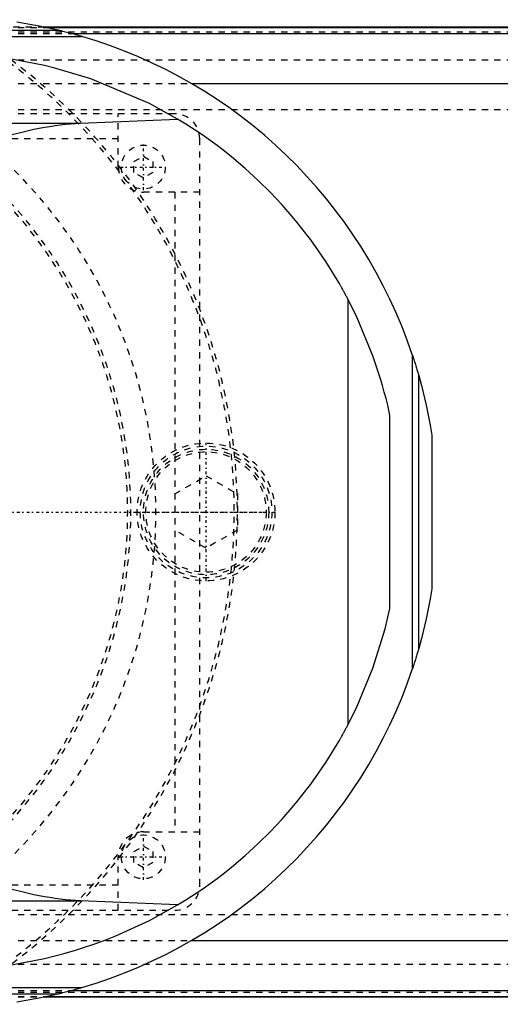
# Model space of a CAD drawing. Extents: x -906 to 186, y -120 to 120.
# Tile 11 of 16: x -395 to -318, y -78 to 79. Entities that reach past the tile are written whole.
import ezdxf

# ---------------------------------------------------------------- set-up
doc = ezdxf.new("R2010")
doc.units = 0
doc.linetypes.add('CENTER', pattern=[1.5, 0.45, -0.5, 0.05, -0.5])
doc.linetypes.add('DASHED', pattern=[2, 1, -1])
for name, color, linetype in [('AM_0', 7, 'CONTINUOUS'), ('AM_3', 7, 'DASHED'), ('AM_7', 7, 'CENTER')]:
    doc.layers.add(name, color=color, linetype=linetype)

msp = doc.modelspace()

# ---------------------------------------------------------------- linework, layer by layer
at = {"layer": 'AM_0', "color": 7, "linetype": 'CONTINUOUS'}
for p, q in [((75, 77.32), (-390.79, 77.32)), ((-390.6, 77.28), (75, 77.28)), ((-625.92, 75.83), (-384.85, 75.83)), ((-604.88, 76.83), (-388.61, 76.83)), ((-386.5, 76.29), (75, 76.29)), ((-367.3, 68.3), (75, 68.3)), ((-516.57, 61.98), (-385.05, 61.98)), ((-385.05, 61.98), (-369.53, 62.65)), ((-342.34, -33.89), (-342.34, 33.89)), ((-332.05, -24.97), (-332.05, 24.97)), ((-331.05, -21.74), (-331.05, 21.74)), ((-335.65, -15.41), (-335.65, 15.41)), ((-328.96, 12.26), (-328.96, -12.26)), ((-516.57, -61.98), (-385.05, -61.98)), ((-369.53, -62.65), (-385.05, -61.98)), ((-367.3, -68.3), (75, -68.3)), ((-625.92, -75.83), (-384.85, -75.83)), ((-604.88, -76.83), (-388.61, -76.83)), ((-386.5, -76.29), (75, -76.29)), ((-390.79, -77.32), (75, -77.32)), ((-390.6, -77.28), (75, -77.28))]:
    msp.add_line(p, q, dxfattribs=at)
for points in [[(-388.61, 76.83, 0), (-391.63, 77.49, 0), (-395.19, 78.11, 0)], [(-384.85, 75.83, 0), (-384.95, 75.86, 0), (-385.17, 75.92, 0), (-385.38, 75.99, 0), (-385.5, 76.02, 0), (-385.61, 76.05, 0), (-385.83, 76.11, 0), (-386.06, 76.17, 0), (-386.29, 76.24, 0), (-386.51, 76.3, 0), (-386.74, 76.36, 0), (-386.85, 76.39, 0), (-386.97, 76.42, 0), (-387.19, 76.48, 0), (-387.41, 76.53, 0), (-387.62, 76.59, 0), (-387.83, 76.64, 0), (-387.94, 76.67, 0), (-387.98, 76.68, 0), (-388.01, 76.68, 0), (-388.03, 76.69, 0), (-388.04, 76.69, 0), (-388.08, 76.7, 0), (-388.11, 76.71, 0), (-388.13, 76.71, 0), (-388.15, 76.72, 0), (-388.18, 76.73, 0), (-388.21, 76.73, 0), (-388.23, 76.74, 0), (-388.25, 76.74, 0), (-388.28, 76.75, 0), (-388.31, 76.76, 0), (-388.35, 76.77, 0), (-388.38, 76.77, 0), (-388.41, 76.78, 0), (-388.42, 76.79, 0), (-388.44, 76.79, 0), (-388.47, 76.8, 0), (-388.49, 76.8, 0), (-388.52, 76.81, 0), (-388.53, 76.81, 0), (-388.54, 76.81, 0), (-388.54, 76.81, 0), (-388.54, 76.81, 0), (-388.54, 76.81, 0), (-388.55, 76.81, 0), (-388.55, 76.82, 0), (-388.55, 76.82, 0), (-388.56, 76.82, 0), (-388.56, 76.82, 0), (-388.56, 76.82, 0), (-388.57, 76.82, 0), (-388.57, 76.82, 0), (-388.57, 76.82, 0), (-388.57, 76.82, 0), (-388.58, 76.82, 0), (-388.58, 76.82, 0), (-388.58, 76.82, 0), (-388.58, 76.82, 0), (-388.58, 76.82, 0), (-388.59, 76.82, 0), (-388.59, 76.82, 0), (-388.59, 76.83, 0), (-388.59, 76.83, 0), (-388.6, 76.83, 0), (-388.6, 76.83, 0), (-388.6, 76.83, 0), (-388.6, 76.83, 0), (-388.6, 76.83, 0), (-388.6, 76.83, 0), (-388.6, 76.83, 0), (-388.61, 76.83, 0), (-388.61, 76.83, 0), (-388.61, 76.83, 0), (-388.61, 76.83, 0), (-388.61, 76.83, 0), (-388.61, 76.83, 0)], [(-369.53, 62.65, 0), (-374, 65.12, 0), (-383.41, 69.08, 0), (-389.13, 70.78, 0), (-390.78, 71.18, 0), (-392.45, 71.53, 0), (-393.28, 71.7, 0), (-394.12, 71.85, 0), (-395.8, 72.14, 0), (-397.49, 72.38, 0), (-398.33, 72.48, 0)], [(-395.93, 60.17, 0), (-394.2, 60.62, 0), (-392.47, 61.02, 0), (-390.77, 61.35, 0), (-389.92, 61.49, 0), (-389.09, 61.62, 0), (-387.44, 61.82, 0), (-385.83, 61.95, 0), (-385.05, 61.98, 0)], [(-342.34, 33.89, 0), (-342.36, 33.92, 0), (-342.4, 34, 0), (-342.45, 34.09, 0), (-342.47, 34.14, 0), (-342.5, 34.19, 0), (-342.56, 34.29, 0), (-342.62, 34.4, 0), (-342.68, 34.52, 0), (-342.75, 34.65, 0), (-342.82, 34.79, 0), (-342.86, 34.86, 0), (-342.9, 34.93, 0), (-342.98, 35.08, 0), (-343.07, 35.23, 0), (-343.16, 35.4, 0), (-343.25, 35.57, 0), (-343.35, 35.74, 0), (-343.4, 35.83, 0), (-343.45, 35.93, 0), (-343.56, 36.12, 0), (-343.67, 36.31, 0), (-343.73, 36.41, 0), (-344.09, 37.04, 0), (-344.93, 38.42, 0), (-345.91, 39.96, 0), (-347.03, 41.63, 0), (-348.3, 43.39, 0), (-349.7, 45.23, 0), (-350.45, 46.16, 0), (-351.24, 47.11, 0), (-352.91, 49.03, 0), (-354.72, 50.95, 0), (-356.67, 52.87, 0), (-358.74, 54.77, 0), (-360.93, 56.63, 0), (-362.07, 57.54, 0), (-363.25, 58.43, 0), (-365.68, 60.18, 0), (-368.22, 61.85, 0), (-369.53, 62.65, 0)], [(-335.65, 15.41, 0), (-335.76, 15.95, 0), (-336.01, 17.01, 0), (-336.27, 18.08, 0), (-336.41, 18.61, 0), (-336.55, 19.13, 0), (-336.85, 20.19, 0), (-337.16, 21.24, 0), (-338.37, 24.88, 0), (-340.88, 30.94, 0), (-342.34, 33.89, 0)], [(-332.05, 24.97, 0), (-332.02, 24.88, 0), (-331.96, 24.69, 0), (-331.89, 24.5, 0), (-331.86, 24.4, 0), (-331.83, 24.3, 0), (-331.77, 24.11, 0), (-331.71, 23.91, 0), (-331.64, 23.71, 0), (-331.58, 23.51, 0), (-331.52, 23.32, 0), (-331.49, 23.22, 0), (-331.46, 23.12, 0), (-331.4, 22.93, 0), (-331.34, 22.74, 0), (-331.29, 22.56, 0), (-331.24, 22.38, 0), (-331.21, 22.28, 0), (-331.2, 22.26, 0), (-331.19, 22.23, 0), (-331.19, 22.21, 0), (-331.18, 22.2, 0), (-331.17, 22.17, 0), (-331.17, 22.14, 0), (-331.16, 22.12, 0), (-331.16, 22.11, 0), (-331.15, 22.08, 0), (-331.14, 22.05, 0), (-331.14, 22.04, 0), (-331.13, 22.02, 0), (-331.12, 22, 0), (-331.12, 21.97, 0), (-331.11, 21.94, 0), (-331.1, 21.92, 0), (-331.09, 21.89, 0), (-331.09, 21.88, 0), (-331.09, 21.87, 0), (-331.08, 21.85, 0), (-331.08, 21.83, 0), (-331.07, 21.81, 0), (-331.07, 21.8, 0), (-331.07, 21.79, 0), (-331.06, 21.79, 0), (-331.06, 21.79, 0), (-331.06, 21.79, 0), (-331.06, 21.78, 0), (-331.06, 21.78, 0), (-331.06, 21.78, 0), (-331.06, 21.78, 0), (-331.06, 21.77, 0), (-331.06, 21.77, 0), (-331.06, 21.77, 0), (-331.06, 21.77, 0), (-331.06, 21.77, 0), (-331.06, 21.77, 0), (-331.06, 21.76, 0), (-331.06, 21.76, 0), (-331.06, 21.76, 0), (-331.06, 21.76, 0), (-331.06, 21.76, 0), (-331.05, 21.76, 0), (-331.05, 21.75, 0), (-331.05, 21.75, 0), (-331.05, 21.75, 0), (-331.05, 21.75, 0), (-331.05, 21.75, 0), (-331.05, 21.75, 0), (-331.05, 21.75, 0), (-331.05, 21.75, 0), (-331.05, 21.74, 0), (-331.05, 21.74, 0), (-331.05, 21.74, 0), (-331.05, 21.74, 0), (-331.05, 21.74, 0), (-331.05, 21.74, 0), (-331.05, 21.74, 0), (-331.05, 21.74, 0)], [(-331.05, 21.74, 0), (-330.62, 20.18, 0), (-329.86, 17.03, 0), (-329.23, 13.86, 0), (-328.96, 12.26, 0)], [(-328.96, -12.26, 0), (-329.23, -13.86, 0), (-329.86, -17.03, 0), (-330.62, -20.18, 0), (-331.05, -21.74, 0)], [(-342.34, -33.89, 0), (-340.88, -30.94, 0), (-338.37, -24.88, 0), (-336.41, -18.61, 0), (-335.65, -15.41, 0)], [(-331.05, -21.74, 0), (-331.05, -21.74, 0), (-331.05, -21.74, 0), (-331.05, -21.74, 0), (-331.05, -21.74, 0), (-331.05, -21.74, 0), (-331.05, -21.74, 0), (-331.05, -21.74, 0), (-331.05, -21.75, 0), (-331.05, -21.75, 0), (-331.05, -21.75, 0), (-331.05, -21.75, 0), (-331.05, -21.75, 0), (-331.05, -21.75, 0), (-331.05, -21.75, 0), (-331.05, -21.75, 0), (-331.05, -21.76, 0), (-331.06, -21.76, 0), (-331.06, -21.76, 0), (-331.06, -21.76, 0), (-331.06, -21.76, 0), (-331.06, -21.76, 0), (-331.06, -21.77, 0), (-331.06, -21.77, 0), (-331.06, -21.77, 0), (-331.06, -21.77, 0), (-331.06, -21.77, 0), (-331.06, -21.77, 0), (-331.06, -21.78, 0), (-331.06, -21.78, 0), (-331.06, -21.78, 0), (-331.06, -21.78, 0), (-331.06, -21.79, 0), (-331.06, -21.79, 0), (-331.06, -21.79, 0), (-331.07, -21.79, 0), (-331.07, -21.8, 0), (-331.07, -21.81, 0), (-331.08, -21.83, 0), (-331.08, -21.85, 0), (-331.09, -21.87, 0), (-331.09, -21.88, 0), (-331.09, -21.89, 0), (-331.1, -21.92, 0), (-331.11, -21.94, 0), (-331.12, -21.97, 0), (-331.12, -22, 0), (-331.13, -22.02, 0), (-331.14, -22.04, 0), (-331.14, -22.05, 0), (-331.15, -22.08, 0), (-331.16, -22.11, 0), (-331.16, -22.12, 0), (-331.17, -22.14, 0), (-331.17, -22.17, 0), (-331.18, -22.2, 0), (-331.19, -22.21, 0), (-331.19, -22.23, 0), (-331.2, -22.26, 0), (-331.21, -22.28, 0), (-331.24, -22.38, 0), (-331.29, -22.56, 0), (-331.34, -22.74, 0), (-331.4, -22.93, 0), (-331.46, -23.12, 0), (-331.49, -23.22, 0), (-331.52, -23.32, 0), (-331.58, -23.51, 0), (-331.64, -23.71, 0), (-331.71, -23.91, 0), (-331.77, -24.11, 0), (-331.83, -24.3, 0), (-331.86, -24.4, 0), (-331.89, -24.5, 0), (-331.96, -24.69, 0), (-332.02, -24.88, 0), (-332.05, -24.97, 0)], [(-369.53, -62.65, 0), (-368.22, -61.85, 0), (-365.68, -60.18, 0), (-363.25, -58.43, 0), (-362.07, -57.54, 0), (-360.93, -56.63, 0), (-358.74, -54.77, 0), (-356.67, -52.87, 0), (-354.72, -50.95, 0), (-352.91, -49.03, 0), (-351.24, -47.11, 0), (-350.45, -46.16, 0), (-349.7, -45.23, 0), (-348.3, -43.39, 0), (-347.03, -41.63, 0), (-345.91, -39.96, 0), (-344.93, -38.42, 0), (-344.09, -37.04, 0), (-343.73, -36.41, 0), (-343.67, -36.31, 0), (-343.56, -36.12, 0), (-343.45, -35.93, 0), (-343.4, -35.83, 0), (-343.35, -35.74, 0), (-343.25, -35.57, 0), (-343.16, -35.4, 0), (-343.07, -35.23, 0), (-342.98, -35.08, 0), (-342.9, -34.93, 0), (-342.86, -34.86, 0), (-342.82, -34.79, 0), (-342.75, -34.65, 0), (-342.68, -34.52, 0), (-342.62, -34.4, 0), (-342.56, -34.29, 0), (-342.5, -34.19, 0), (-342.47, -34.14, 0), (-342.45, -34.09, 0), (-342.4, -34, 0), (-342.36, -33.92, 0), (-342.34, -33.89, 0)], [(-385.05, -61.98, 0), (-385.83, -61.95, 0), (-387.44, -61.82, 0), (-389.09, -61.62, 0), (-389.92, -61.49, 0), (-390.77, -61.35, 0), (-392.47, -61.02, 0), (-394.2, -60.62, 0), (-395.93, -60.17, 0)], [(-398.33, -72.48, 0), (-397.49, -72.38, 0), (-395.8, -72.14, 0), (-394.12, -71.85, 0), (-393.28, -71.7, 0), (-392.45, -71.53, 0), (-390.78, -71.18, 0), (-389.13, -70.78, 0), (-387.48, -70.34, 0), (-385.84, -69.87, 0), (-384.22, -69.35, 0), (-383.41, -69.08, 0), (-382.61, -68.8, 0), (-381.01, -68.22, 0), (-379.42, -67.59, 0), (-374, -65.12, 0), (-369.53, -62.65, 0)], [(-395.19, -78.11, 0), (-391.63, -77.49, 0), (-388.61, -76.83, 0)], [(-388.61, -76.83, 0), (-388.61, -76.83, 0), (-388.61, -76.83, 0), (-388.61, -76.83, 0), (-388.61, -76.83, 0), (-388.61, -76.83, 0), (-388.6, -76.83, 0), (-388.6, -76.83, 0), (-388.6, -76.83, 0), (-388.6, -76.83, 0), (-388.6, -76.83, 0), (-388.6, -76.83, 0), (-388.6, -76.83, 0), (-388.59, -76.83, 0), (-388.59, -76.83, 0), (-388.59, -76.82, 0), (-388.59, -76.82, 0), (-388.58, -76.82, 0), (-388.58, -76.82, 0), (-388.58, -76.82, 0), (-388.58, -76.82, 0), (-388.58, -76.82, 0), (-388.57, -76.82, 0), (-388.57, -76.82, 0), (-388.57, -76.82, 0), (-388.57, -76.82, 0), (-388.56, -76.82, 0), (-388.56, -76.82, 0), (-388.56, -76.82, 0), (-388.55, -76.82, 0), (-388.55, -76.82, 0), (-388.55, -76.81, 0), (-388.54, -76.81, 0), (-388.54, -76.81, 0), (-388.54, -76.81, 0), (-388.54, -76.81, 0), (-388.53, -76.81, 0), (-388.52, -76.81, 0), (-388.49, -76.8, 0), (-388.47, -76.8, 0), (-388.44, -76.79, 0), (-388.42, -76.79, 0), (-388.41, -76.78, 0), (-388.38, -76.77, 0), (-388.35, -76.77, 0), (-388.31, -76.76, 0), (-388.28, -76.75, 0), (-388.25, -76.74, 0), (-388.23, -76.74, 0), (-388.21, -76.73, 0), (-388.18, -76.73, 0), (-388.15, -76.72, 0), (-388.13, -76.71, 0), (-388.11, -76.71, 0), (-388.08, -76.7, 0), (-388.04, -76.69, 0), (-388.03, -76.69, 0), (-388.01, -76.68, 0), (-387.98, -76.68, 0), (-387.94, -76.67, 0), (-387.83, -76.64, 0), (-387.62, -76.59, 0), (-387.41, -76.53, 0), (-387.19, -76.48, 0), (-386.97, -76.42, 0), (-386.85, -76.39, 0), (-386.74, -76.36, 0), (-386.51, -76.3, 0), (-386.29, -76.24, 0), (-386.06, -76.17, 0), (-385.83, -76.11, 0), (-385.61, -76.05, 0), (-385.5, -76.02, 0), (-385.38, -75.99, 0), (-385.17, -75.92, 0), (-384.95, -75.86, 0), (-384.85, -75.83, 0)]]:
    msp.add_polyline3d(points, dxfattribs=at)
for start, end in [(18.4257, 73.7139), (286.2861, 341.5743)]:
    msp.add_arc((-407, 0), 79, start, end, dxfattribs=at)
at = {"layer": 'AM_3', "color": 6, "linetype": 'DASHED'}
for p, q in [((-390.79, 77.32), (-509, 77.32)), ((-509, 77.28), (-390.6, 77.28)), ((-509, 76.54), (75, 76.54)), ((-509, 76.29), (-386.5, 76.29)), ((-509, 72.1), (75, 72.1)), ((-509, 68.3), (-367.3, 68.3)), ((-509, 64.2), (75, 64.2)), ((-370, 63.5), (-500, 63.5)), ((-379, 55), (-379, 63.5)), ((-379, 59.5), (-491, 59.5)), ((-366, -59.5), (-366, 59.5)), ((-376.5, 55.87), (-375, 56.73)), ((-375, 56.73), (-373.5, 55.87)), ((-376.5, 54.13), (-376.5, 55.87)), ((-373.5, 55.87), (-373.5, 54.13)), ((-375, 53.27), (-376.5, 54.13)), ((-373.5, 54.13), (-375, 53.27)), ((-366, 51), (-375, 51)), ((-370, 51), (-370, -51)), ((-370, 2.89), (-365, 5.77)), ((-365, 5.77), (-360, 2.89)), ((-360, 2.89), (-360, -2.89)), ((-365, -5.77), (-370, -2.89)), ((-360, -2.89), (-365, -5.77)), ((-375, -51), (-366, -51)), ((-376.5, -54.13), (-375, -53.27)), ((-375, -53.27), (-373.5, -54.13)), ((-376.5, -55.87), (-376.5, -54.13)), ((-373.5, -54.13), (-373.5, -55.87)), ((-379, -63.5), (-379, -55)), ((-375, -56.73), (-376.5, -55.87)), ((-373.5, -55.87), (-375, -56.73)), ((-379, -59.5), (-491, -59.5)), ((-509, -64.2), (75, -64.2)), ((-500, -63.5), (-370, -63.5)), ((-509, -68.3), (-367.3, -68.3)), ((-509, -72.1), (75, -72.1)), ((-509, -76.29), (-386.5, -76.29)), ((-509, -76.54), (75, -76.54)), ((-509, -77.28), (-390.6, -77.28)), ((-509, -77.32), (-390.79, -77.32))]:
    msp.add_line(p, q, dxfattribs=at)
for centre, radius in [((-375, 55), 3.5), ((-365, 0), 11), ((-365, 0), 10.5), ((-365, 0), 10), ((-365, 0), 9.6), ((-375, -55), 3.5)]:
    msp.add_circle(centre, radius, dxfattribs=at)
for centre, radius, start, end in [((-450, 0), 90, 299.2821, 60.7179), ((-450, 0), 77, 198.9459, 161.0541), ((-450, 0), 89.5, 298.7061, 61.2939), ((-370, 59.5), 4, 0, 90), ((-375, 55), 4, 180, 270), ((-450, 0), 72.5, 313.6028, 46.3972), ((-450, 0), 73, 314.0133, 45.9867), ((-375, -55), 4, 90, 180), ((-370, -59.5), 4, 270, 0)]:
    msp.add_arc(centre, radius, start, end, dxfattribs=at)
at = {"layer": 'AM_7', "color": 4, "linetype": 'CENTER'}
for p, q in [((-375, 51.33), (-375, 58.67)), ((-378.68, 55), (-371.32, 55)), ((-365, -11.03), (-365, 11.03)), ((-543.97, 0), (-356.03, 0)), ((-376.02, 0), (-353.97, 0)), ((-375, -58.67), (-375, -51.33)), ((-378.68, -55), (-371.32, -55))]:
    msp.add_line(p, q, dxfattribs=at)

doc.saveas('drawing.dxf')
